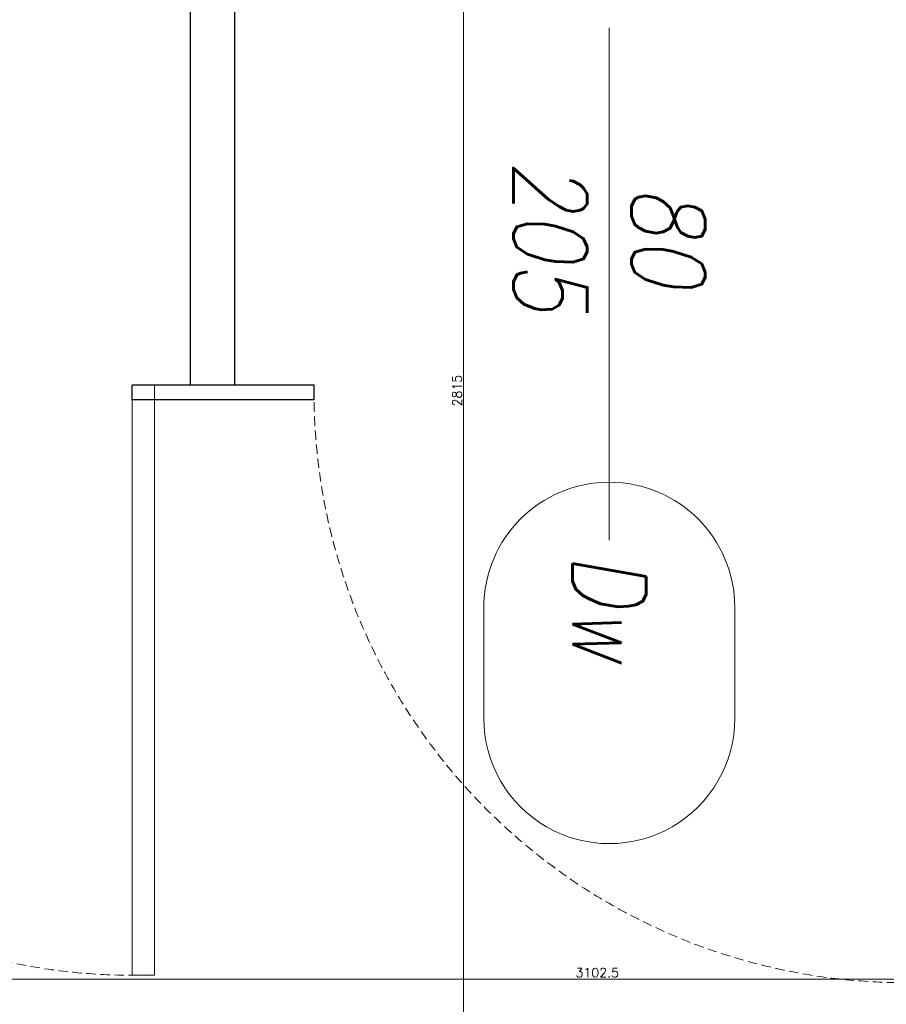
# Model space of a CAD drawing. Header units: millimetres. Extents: x -1893473 to 1546619, y -568027 to 942944.
# Tile 174 of 256: x 167742 to 168916, y -497919 to -496584. Entities that reach past the tile are written whole.
import ezdxf
from ezdxf.enums import TextEntityAlignment as Align

# ---------------------------------------------------------------- set-up
doc = ezdxf.new("R2010")
doc.units = ezdxf.units.MM
doc.header["$LTSCALE"] = 0.2
doc.linetypes.add('HIDDEN', pattern=[9.525, 6.35, -3.175])
doc.layers.get('0').update_dxf_attribs({"lineweight": 0})
for name, color, linetype, lineweight in [('!! 0_Opis_pom', 9, 'Continuous', 13), ('!! 1_drzwi opis', 151, 'Continuous', 9), ('!! 1_drzwi-linia', 213, 'Continuous', 5), ('!! 1_OPIS POM NOWE', 140, 'Continuous', 5), ('!! wymiary osi', 250, 'Continuous', 9), ('P-Opis nadproża', 150, 'Continuous', 9)]:
    doc.layers.add(name, color=color, linetype=linetype, lineweight=lineweight)
doc.layers.add('!! 1_zabudowa GK', color=33, linetype='Continuous')
doc.styles.add('50', font='ROMANS.shx', dxfattribs={"width": 0.8, "height": 10})
doc.styles.add('ARCHETYP', font='romans.shx', dxfattribs={"height": 15})
doc.styles.add('ARIAL', font='tahoma.ttf')
doc.styles.add('TXT', font='simplex.shx')
doc.dimstyles.new('DIM50', dxfattribs={"dimscale": 5, "dimtxt": 2.5, "dimasz": 1.5, "dimexe": 0, "dimexo": 0, "dimgap": 0.5, "dimtad": 1, "dimdec": 4, "dimrnd": 0.5, "dimdsep": 46, "dimtxsty": 'TXT', "dimblk1": 'TICK1', "dimblk2": 'TICK1', "dimsah": 1, "dimcen": 0, "dimse1": 1, "dimse2": 1, "dimclrd": 1, "dimclre": 7, "dimclrt": 9, "dimadec": 0, "dimazin": 0, "dimtfac": 1, "dimtdec": 4, "dimtmove": 2, "dimatfit": 3, "dimldrblk": 'TICK1', "dimfxl": 1, "dimtolj": 1, "dimarcsym": 0})

# ---------------------------------------------------------------- blocks, each defined once
blk = doc.blocks.new('drzwi 80-205')
blk.add_lwpolyline([(61128.31, -197571.09), (61128.31, -197491.09), (61131.31, -197491.09), (61131.31, -197571.09)], close=True)
blk.add_lwpolyline([(61088.31, -197551.09), (61088.31, -197591.09)])
at = {"linetype": 'HIDDEN'}
blk.add_arc((61128.31, -197571.09), 80, 88.0898, 180, dxfattribs=at)
blk = doc.blocks.new('1_ok-opis')
blk.add_line((0, 111.61), (0, 50))
for points in [[(-17, 128.61), (-17, 143.61)], [(17, 128.61), (17, 143.61)]]:
    blk.add_lwpolyline(points)
for centre, start, end in [((0, 143.61), 0, 180), ((0, 128.61), 180, 0)]:
    blk.add_arc(centre, 17, start, end)
at = {"style": 'ARCHETYP'}
for tag, height, rotation, p in [('NR', 12, 90, (0, 136.9)), ('NR', 12, 270, (0, 136.9)), ('SZEROKOŚĆ', 10, 90, (-8, 78.29)), ('SZEROKOŚĆ', 10, 270, (8, 78.29)), ('WYSOKOŚĆ', 10, 270, (-8, 78.29)), ('WYSOKOŚĆ', 10, 90, (8, 78.29))]:
    blk.add_attdef(tag, text='', height=height, rotation=rotation, dxfattribs=at).set_placement(p, align=Align.MIDDLE)
blk = doc.blocks.new('TICK1')
at = {"color": 2}
blk.add_line((-1, -1), (1, 1), dxfattribs=at)
at = {"color": 0}
for p, q in [((0, 0), (-1, 0)), ((0, -1.4), (0, 1.4))]:
    blk.add_line(p, q, dxfattribs=at)
blk = doc.blocks.new('*D1249')
at = {"layer": '!! wymiary osi', "color": 1, "lineweight": -2, "transparency": 16777216}
blk.add_line((298300.9, -503784.1), (295213.6, -503784.1), dxfattribs=at)
at = {"layer": 'DEFPOINTS', "color": 0, "transparency": 16777216}
for p in [(298308.4, -503293.7), (295206.1, -503430.6), (295206.1, -503784.1)]:
    blk.add_point(p, dxfattribs=at)
at = {"layer": '!! wymiary osi', "color": 1, "lineweight": -2, "transparency": 16777216, "xscale": 7.5, "yscale": 7.5, "zscale": 7.5, "rotation": 180}
blk.add_blockref('TICK1', (295206.1, -503784.1), dxfattribs=at)
at = {"layer": '!! wymiary osi', "color": 1, "lineweight": -2, "transparency": 16777216, "xscale": 7.5, "yscale": 7.5, "zscale": 7.5}
blk.add_blockref('TICK1', (298308.4, -503784.1), dxfattribs=at)
at = {"layer": '!! wymiary osi', "color": 9, "transparency": 16777216, "insert": (296757.2, -503775.3), "char_height": 12.5, "attachment_point": 5, "style": 'TXT'}
blk.add_mtext('\\A1;3102.5', dxfattribs=at)
blk = doc.blocks.new('*D1274')
at = {"layer": '!! wymiary osi', "color": 1, "lineweight": -2, "transparency": 16777216}
blk.add_line((296576, -501586.2), (296576, -504386.2), dxfattribs=at)
at = {"layer": 'DEFPOINTS', "color": 0, "transparency": 16777216}
for p in [(296190.7, -501578.7), (296190.7, -504393.7), (296576, -504393.7)]:
    blk.add_point(p, dxfattribs=at)
at = {"layer": '!! wymiary osi', "color": 1, "lineweight": -2, "transparency": 16777216, "xscale": 7.5, "yscale": 7.5, "zscale": 7.5}
for p, rotation in [((296576, -501578.7), 90), ((296576, -504393.7), 270)]:
    blk.add_blockref('TICK1', p, dxfattribs=dict(at, rotation=rotation))
at = {"layer": '!! wymiary osi', "color": 9, "transparency": 16777216, "insert": (296567.3, -502986.2), "char_height": 12.5, "attachment_point": 5, "rotation": 90, "style": 'TXT'}
blk.add_mtext('\\A1;2815', dxfattribs=at)
blk = doc.blocks.new('A$C2EB40A8D')
at = {"layer": '!! 1_zabudowa GK'}
for points in [[(4305.10167, -1277.48603), (4305.10167, -2677.48603)], [(4365.10167, -1277.48603), (4365.10167, -2677.48603)], [(4472.76146, -2677.48603), (4226.56892, -2677.48603)], [(4226.56892, -2697.48603), (4226.56892, -2677.48603)], [(4472.76146, -2697.48605), (4472.76146, -2677.48604)], [(4472.76146, -2697.48603), (4226.56892, -2697.48603)]]:
    blk.add_lwpolyline(points, dxfattribs=at)
at = {"layer": '!! 1_drzwi opis'}
ref = blk.add_blockref('1_ok-opis', (4872.76149, -1692.97435), dxfattribs=dict(at, xscale=-10, yscale=10, zscale=10, rotation=179.9999963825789))
ref.add_attrib('WYSOKOŚĆ', '80', dxfattribs={"layer": '0', "height": 100, "rotation": 269.99999638, "style": '50', "oblique": 10, "width": 0.8}).set_placement((4952.76145, -2475.88288), align=Align.MIDDLE)
ref.add_attrib('SZEROKOŚĆ', '205', dxfattribs={"layer": '0', "height": 100, "rotation": 269.99999638, "style": '50', "oblique": 10, "width": 0.8}).set_placement((4792.76145, -2475.88287), align=Align.MIDDLE)
ref.add_attrib('NR', 'Dw', dxfattribs={"layer": '0', "height": 100, "rotation": 269.99999638, "style": '50', "oblique": 10, "width": 0.8}).set_placement((4872.76141, -2979.08679), align=Align.MIDDLE)
at = {"layer": '!! 1_drzwi-linia', "xscale": -10, "yscale": 10, "zscale": 10, "rotation": 180}
for p in [(-607056.5677, -1978388.36908), (-606010.37516, -1978398.36909)]:
    blk.add_blockref('drzwi 80-205', p, dxfattribs=at)
at = {"layer": '!! 0_Opis_pom', "ltscale": 0.7, "style": 'ARIAL'}
for tag, p in [('B1,21', (-891.77727, 31796.97458)), ('A1,16', (-13651.31084, 31587.95236)), ('B1,19', (-5798.61305, 31587.22944)), ('B1/17', (-9701.43347, 31565.05244)), ('1,23', (10805.41388, 31565.05244)), ('1,22', (4526.58954, 31507.65132)), ('A1,1', (-16866.13618, 31459.3792)), ('B1,18', (-7791.62894, 31330.08444)), ('B1,20', (-2961.4347, 31167.05787)), ('A1,6', (-19287.17717, 30923.71998)), ('B1,1', (14135.63445, 30913.92963)), ('B1,3', (17346.74696, 30023.81022)), ('B1,4', (29817.71501, 29157.67457)), ('A1,5', (-23454.5385, 28820.77901)), ('A1,2', (-17502.57721, 28602.57524)), ('B1,2D', (2616.16402, 28559.52261)), ('A1,15', (-13651.31084, 28261.46046)), ('B1,4', (29883.58177, 28158.35876)), ('B1,2B', (18801.54781, 27650.12382)), ('B1,2A', (13086.7373, 27376.04393)), ('A1,3', (-16846.27912, 25980.40356)), ('B1,8', (9089.53994, 25356.27639)), ('B1,6', (31915.87888, 23754.79829)), ('A1,4', (-24010.17576, 23559.17399)), ('B1,14', (-11621.32288, 23261.44183)), ('B1,13', (-3080.55208, 22924.09997)), ('B1,5', (29245.49088, 22896.69268)), ('B1,10', (3982.60923, 22874.21277)), ('B1,9', (5634.43488, 22623.92098)), ('B1,2C', (13327.26639, 22378.5328)), ('B1,7', (16398.41175, 22348.28836)), ('B1,11', (5553.20442, 20939.83877)), ('B1,12', (3693.27174, 20628.72148)), ('C1,3', (5969.08376, 16336.01084)), ('C1,2', (11955.93711, 11671.55655)), ('C1,1', (15659.17205, 11415.94196)), ('C1,4', (5140.00888, 9205.5831)), ('C1,5', (5680.4486, 6154.54995)), ('C1,10', (16327.05085, 6080.66085)), ('C1,9', (16526.57171, 3173.45283)), ('C1,6', (6367.37903, 2771.84181)), ('D0,18', (-1981.87701, -110.73158)), ('D0,7', (-13531.42299, -1159.67649)), ('C1,7', (7275.77161, -1303.00991)), ('D0,17', (2064.87671, -1345.69113)), ('D0,3', (-9324.21674, -1442.63631)), ('D0,6', (-17529.61851, -1957.37463)), ('D0,10', (-21369.4432, -2140.60378)), ('D,09', (-12990.08379, -2746.32902)), ('D0,2', (-5516.19514, -3101.87722)), ('D0,16', (2266.73061, -3284.15369)), ('D0,8', (-14357.79539, -3567.69719)), ('D0,5', (-10461.54478, -3629.26575)), ('D0,4', (-8396.53404, -4353.7937)), ('D0,15', (1974.41895, -5205.84774)), ('D0,1', (-5633.49598, -5662.48534)), ('D0,11', (-23334.09291, -6045.78706)), ('D0,12', (-22436.85763, -9302.9678)), ('D0,13', (-22436.85763, -11581.16526)), ('D0,14', (-13645.94445, -11884.57769))]:
    blk.add_attdef(tag, text='', height=119.68, dxfattribs=at).set_placement(p, align=Align.MIDDLE_CENTER)
at = {"layer": '!! 1_OPIS POM NOWE', "style": 'ARIAL'}
for tag, p in [('C1.7A', (7769.3756, 685.765)), ('C1.7C', (7655.80151, -2045.04756)), ('C1.8B', (10935.93068, -2107.41983)), ('C1.8A', (13897.39715, -2120.69016)), ('C1.7B', (8274.43201, -3270.18959)), ('E1.2', (16701.02923, -5331.07351)), ('E1.5E', (21974.23379, -5463.99012)), ('E1.5D', (24989.27391, -5785.36474)), ('E1.1', (8357.81567, -5851.01076)), ('E1.5C', (25222.53959, -6394.64172)), ('E1.5B', (27694.70831, -7009.86571)), ('E1.6', (5279.46063, -8141.28746)), ('E1.5A', (25547.9555, -8495.18994)), ('E1.5G', (23977.19473, -9792.46695)), ('E1.5F', (22414.7084, -9822.66389)), ('E1,4', (13935.69867, -10458.20073)), ('E1.5L', (28030.8296, -11267.7725)), ('E1.3', (5639.18862, -11994.01941)), ('E1.5H', (23988.49716, -12231.38049)), ('E1.5K', (27714.73934, -12977.98364)), ('E1.5I', (22290.68736, -13989.9049)), ('E1.5J', (27095.71534, -16088.17469))]:
    blk.add_attdef(tag, text='', height=119.68, dxfattribs=at).set_placement(p, align=Align.MIDDLE_CENTER)
at = {"layer": '!! wymiary osi'}
dim = blk.add_linear_dim(base=(4675.21245, -4092.48603), p1=(4289.87971, -1277.48603), p2=(4289.87971, -4092.48603), angle=90, dimstyle='DIM50', dxfattribs=at)
dim.commit()
dim.dimension.update_dxf_attribs({"geometry": '*D1274', "text_midpoint": (4666.46245, -2684.98603), "insert": (-291900.79406, 500301.26018)})
dim = blk.add_linear_dim(base=(3305.29009, -3482.82791), p1=(6407.5648, -2992.48523), p2=(3305.29009, -3129.38689), dimstyle='DIM50', dxfattribs=at)
dim.commit()
dim.dimension.update_dxf_attribs({"geometry": '*D1249', "text_midpoint": (4856.42744, -3474.07791), "insert": (-291900.79406, 500301.26018)})

msp = doc.modelspace()

# ---------------------------------------------------------------- block references
at = {"layer": 'P-Opis nadproża', "color": 4}
msp.add_blockref('A$C2EB40A8D', (163667.94092, -494401.63474), dxfattribs=at)

doc.saveas('drawing.dxf')
